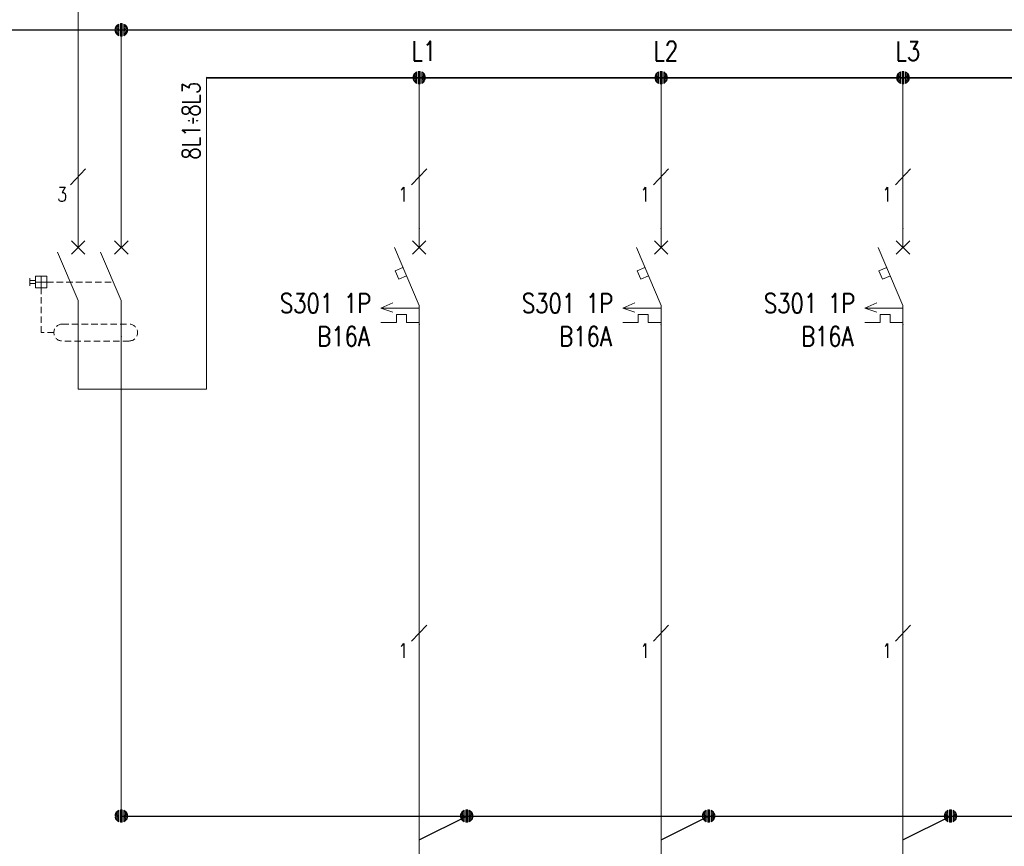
# Model space of a CAD drawing. Header units: millimetres. Extents: x 2505 to 3495, y 1397 to 1684.
# Tile 56 of 59: x 3353 to 3410, y 1608 to 1657. Entities that reach past the tile are written whole.
import ezdxf
from ezdxf.enums import TextEntityAlignment as Align

# ---------------------------------------------------------------- set-up
doc = ezdxf.new("R2010")
doc.units = ezdxf.units.MM
doc.linetypes.add('DASHED2', pattern=[0.375, 0.25, -0.125])
for name, color, linetype, lineweight in [('EB_PRZEWODY', 3, 'Continuous', 20), ('PRZEWODY', 3, 'Continuous', 20), ('SYMBOL', 3, 'Continuous', 20), ('SZYNY', 1, 'Continuous', 40)]:
    doc.layers.add(name, color=color, linetype=linetype, lineweight=lineweight)
doc.layers.add('OPIS', color=7, linetype='Continuous')
doc.styles.add('SIMPLEX', font='simplex.shx', dxfattribs={"width": 0.8})

# ---------------------------------------------------------------- blocks, each defined once
blk = doc.blocks.new('*U311')
for p, q in [((-0.64, 0.17), (-0.66, 0.02)), ((-0.64, 0.17), (-0.66, 0.02)), ((-0.64, 0), (-0.66, -0.03)), ((-0.6, 0.28), (-0.64, 0.17)), ((-0.6, 0.28), (-0.64, 0.17)), ((-0.6, 0.14), (-0.64, 0.09)), ((-0.6, 0), (-0.64, 0)), ((-0.51, 0.43), (-0.6, 0.28)), ((-0.51, 0.43), (-0.6, 0.28)), ((-0.51, 0.29), (-0.6, 0.19)), ((-0.51, 0.15), (-0.6, 0.1)), ((-0.51, 0.01), (-0.6, 0)), ((-0.4, 0.52), (-0.51, 0.43)), ((-0.4, 0.52), (-0.51, 0.43)), ((-0.4, 0.41), (-0.51, 0.33)), ((-0.4, 0.29), (-0.51, 0.24)), ((-0.4, 0.17), (-0.51, 0.15)), ((-0.4, 0.06), (-0.51, 0.05)), ((-0.27, 0.61), (-0.4, 0.52)), ((-0.27, 0.61), (-0.4, 0.52)), ((-0.27, 0.5), (-0.4, 0.43)), ((-0.27, 0.38), (-0.4, 0.33)), ((-0.27, 0.27), (-0.4, 0.24)), ((-0.27, 0.16), (-0.4, 0.14)), ((-0.27, 0.05), (-0.4, 0.05)), ((-0.27, 0.61), (-0.27, -0.61)), ((-0.27, 0.61), (-0.27, -0.61)), ((-0.1, 0.66), (0.1, 0.66)), ((-0.1, 0.66), (0.1, 0.66)), ((-0.1, -0.66), (-0.1, 0.66)), ((-0.1, 0.66), (-0.1, -0.66)), ((-0.1, 0.56), (0.1, 0.56)), ((-0.1, 0.46), (0.1, 0.46)), ((-0.1, 0.36), (0.1, 0.36)), ((-0.1, 0.26), (0.1, 0.26)), ((-0.1, 0.15), (0.1, 0.15)), ((-0.1, 0.05), (0.1, 0.05)), ((0.1, -0.66), (0.1, 0.66)), ((0.1, 0.66), (0.1, -0.66)), ((0.27, 0.61), (0.27, -0.61)), ((0.27, 0.61), (0.27, -0.61)), ((0.27, 0.61), (0.4, 0.52)), ((0.27, 0.61), (0.4, 0.52)), ((0.27, 0.5), (0.4, 0.43)), ((0.27, 0.38), (0.4, 0.33)), ((0.27, 0.27), (0.4, 0.24)), ((0.27, 0.16), (0.4, 0.14)), ((0.27, 0.05), (0.4, 0.05)), ((0.4, 0.52), (0.51, 0.43)), ((0.4, 0.52), (0.51, 0.43)), ((0.4, 0.41), (0.51, 0.33)), ((0.4, 0.29), (0.51, 0.24)), ((0.4, 0.17), (0.51, 0.15)), ((0.4, 0.06), (0.51, 0.05)), ((0.51, 0.43), (0.6, 0.28)), ((0.51, 0.43), (0.6, 0.28)), ((0.51, 0.29), (0.6, 0.19)), ((0.51, 0.15), (0.6, 0.1)), ((0.51, 0.01), (0.6, 0)), ((0.6, 0.28), (0.64, 0.17)), ((0.6, 0.28), (0.64, 0.17)), ((0.6, 0.14), (0.64, 0.09)), ((0.6, 0), (0.64, 0)), ((0.64, 0.17), (0.66, 0.02)), ((0.64, 0.17), (0.66, 0.02)), ((0.64, 0), (0.66, -0.03)), ((-0.65, -0.08), (-0.64, -0.17)), ((-0.64, -0.17), (-0.65, -0.08)), ((-0.6, -0.14), (-0.64, -0.08)), ((-0.64, -0.17), (-0.6, -0.28)), ((-0.6, -0.28), (-0.64, -0.17)), ((-0.51, -0.13), (-0.6, -0.09)), ((-0.51, -0.27), (-0.6, -0.18)), ((-0.6, -0.28), (-0.51, -0.41)), ((-0.51, -0.41), (-0.6, -0.28)), ((-0.4, -0.06), (-0.51, -0.04)), ((-0.4, -0.17), (-0.51, -0.13)), ((-0.4, -0.29), (-0.51, -0.23)), ((-0.4, -0.41), (-0.51, -0.32)), ((-0.51, -0.41), (-0.4, -0.52)), ((-0.4, -0.52), (-0.51, -0.41)), ((-0.27, -0.06), (-0.4, -0.05)), ((-0.27, -0.17), (-0.4, -0.14)), ((-0.27, -0.28), (-0.4, -0.24)), ((-0.27, -0.39), (-0.4, -0.33)), ((-0.27, -0.5), (-0.4, -0.43)), ((-0.4, -0.52), (-0.27, -0.61)), ((-0.27, -0.61), (-0.4, -0.52)), ((-0.1, -0.05), (0.1, -0.05)), ((-0.1, -0.15), (0.1, -0.15)), ((-0.1, -0.26), (0.1, -0.26)), ((-0.1, -0.36), (0.1, -0.36)), ((-0.1, -0.46), (0.1, -0.46)), ((-0.1, -0.56), (0.1, -0.56)), ((0.1, -0.66), (-0.1, -0.66)), ((-0.1, -0.66), (0.1, -0.66)), ((0.27, -0.06), (0.4, -0.05)), ((0.27, -0.17), (0.4, -0.14)), ((0.27, -0.28), (0.4, -0.24)), ((0.27, -0.39), (0.4, -0.33)), ((0.27, -0.5), (0.4, -0.43)), ((0.4, -0.52), (0.27, -0.61)), ((0.27, -0.61), (0.4, -0.52)), ((0.4, -0.06), (0.51, -0.04)), ((0.4, -0.17), (0.51, -0.13)), ((0.4, -0.29), (0.51, -0.23)), ((0.4, -0.41), (0.51, -0.32)), ((0.51, -0.41), (0.4, -0.52)), ((0.4, -0.52), (0.51, -0.41)), ((0.51, -0.13), (0.6, -0.09)), ((0.51, -0.27), (0.6, -0.18)), ((0.6, -0.28), (0.51, -0.41)), ((0.51, -0.41), (0.6, -0.28)), ((0.6, -0.14), (0.64, -0.08)), ((0.64, -0.17), (0.6, -0.28)), ((0.6, -0.28), (0.64, -0.17)), ((0.65, -0.08), (0.64, -0.17)), ((0.64, -0.17), (0.65, -0.08))]:
    blk.add_line(p, q)
at = {"ltscale": 5}
blk.add_line((0.66, 0.02), (0.66, -0.08), dxfattribs=at)
blk.add_point((0, 0))
blk = doc.blocks.new('różnicowoprądowy')
for p, q in [((0, 0), (0, 2)), ((5.04, 0), (5.04, 2)), ((-0.78, -0.78), (0.78, 0.78)), ((0.78, -0.78), (-0.78, 0.78)), ((4.26, -0.78), (5.83, 0.78)), ((5.83, -0.78), (4.26, 0.78)), ((-2.41, -0.52), (0, -6.16)), ((2.63, -0.52), (5.04, -6.16)), ((-4.96, -3.35), (-4.96, -4.68)), ((-3.63, -3.35), (-4.96, -3.35)), ((-4.3, -3.35), (-4.3, -4.68)), ((-3.63, -3.35), (-3.63, -4.68)), ((-5.65, -3.56), (-5.65, -4.47)), ((-4.96, -3.85), (-5.65, -3.85)), ((-4.96, -4.18), (-5.65, -4.18)), ((-3.63, -4.02), (-4.96, -4.02)), ((-3.63, -4.68), (-4.96, -4.68)), ((0, -6.12), (0, -11.54)), ((5.04, -6.16), (5.04, -11.58))]:
    blk.add_line(p, q)
at = {"color": 3}
blk.add_line((2.63, -0.52), (5.04, -6.16), dxfattribs=at)
blk.add_line((2.63, -0.52), (5.04, -6.16), dxfattribs=at)
at = {"color": 4, "linetype": 'DASHED2', "ltscale": 3}
for p, q in [((-3.63, -4.02), (4.13, -4.02)), ((-1.84, -8.93), (5.95, -8.93)), ((5.95, -10.91), (-1.84, -10.91))]:
    blk.add_line(p, q, dxfattribs=at)
blk.add_lwpolyline([(-2.83, -9.92), (-4.3, -9.92), (-4.3, -4.68)], dxfattribs=at)
for centre, start, end in [((-1.84, -9.92), 90, 270), ((5.95, -9.92), 270, 90)]:
    blk.add_arc(centre, 0.99, start, end, dxfattribs=at)
blk.add_point((5.04, -10.35), dxfattribs=at)
blk.add_point((5.04, -10.35), dxfattribs=at)
blk = doc.blocks.new('*U313')
for p, q in [((-0.64, 0.17), (-0.66, 0.02)), ((-0.64, 0.17), (-0.66, 0.02)), ((-0.64, 0), (-0.66, -0.03)), ((-0.6, 0.28), (-0.64, 0.17)), ((-0.6, 0.28), (-0.64, 0.17)), ((-0.6, 0.14), (-0.64, 0.09)), ((-0.6, 0), (-0.64, 0)), ((-0.51, 0.43), (-0.6, 0.28)), ((-0.51, 0.43), (-0.6, 0.28)), ((-0.51, 0.29), (-0.6, 0.19)), ((-0.51, 0.15), (-0.6, 0.1)), ((-0.51, 0.01), (-0.6, 0)), ((-0.4, 0.52), (-0.51, 0.43)), ((-0.4, 0.52), (-0.51, 0.43)), ((-0.4, 0.41), (-0.51, 0.33)), ((-0.4, 0.29), (-0.51, 0.24)), ((-0.4, 0.17), (-0.51, 0.15)), ((-0.4, 0.06), (-0.51, 0.05)), ((-0.27, 0.61), (-0.4, 0.52)), ((-0.27, 0.61), (-0.4, 0.52)), ((-0.27, 0.5), (-0.4, 0.43)), ((-0.27, 0.38), (-0.4, 0.33)), ((-0.27, 0.27), (-0.4, 0.24)), ((-0.27, 0.16), (-0.4, 0.14)), ((-0.27, 0.05), (-0.4, 0.05)), ((-0.27, 0.61), (-0.27, -0.61)), ((-0.27, 0.61), (-0.27, -0.61)), ((-0.1, 0.66), (0.1, 0.66)), ((-0.1, 0.66), (0.1, 0.66)), ((-0.1, -0.66), (-0.1, 0.66)), ((-0.1, 0.66), (-0.1, -0.66)), ((-0.1, 0.56), (0.1, 0.56)), ((-0.1, 0.46), (0.1, 0.46)), ((-0.1, 0.36), (0.1, 0.36)), ((-0.1, 0.26), (0.1, 0.26)), ((-0.1, 0.15), (0.1, 0.15)), ((-0.1, 0.05), (0.1, 0.05)), ((0.1, -0.66), (0.1, 0.66)), ((0.1, 0.66), (0.1, -0.66)), ((0.27, 0.61), (0.27, -0.61)), ((0.27, 0.61), (0.27, -0.61)), ((0.27, 0.61), (0.4, 0.52)), ((0.27, 0.61), (0.4, 0.52)), ((0.27, 0.5), (0.4, 0.43)), ((0.27, 0.38), (0.4, 0.33)), ((0.27, 0.27), (0.4, 0.24)), ((0.27, 0.16), (0.4, 0.14)), ((0.27, 0.05), (0.4, 0.05)), ((0.4, 0.52), (0.51, 0.43)), ((0.4, 0.52), (0.51, 0.43)), ((0.4, 0.41), (0.51, 0.33)), ((0.4, 0.29), (0.51, 0.24)), ((0.4, 0.17), (0.51, 0.15)), ((0.4, 0.06), (0.51, 0.05)), ((0.51, 0.43), (0.6, 0.28)), ((0.51, 0.43), (0.6, 0.28)), ((0.51, 0.29), (0.6, 0.19)), ((0.51, 0.15), (0.6, 0.1)), ((0.51, 0.01), (0.6, 0)), ((0.6, 0.28), (0.64, 0.17)), ((0.6, 0.28), (0.64, 0.17)), ((0.6, 0.14), (0.64, 0.09)), ((0.6, 0), (0.64, 0)), ((0.64, 0.17), (0.66, 0.02)), ((0.64, 0.17), (0.66, 0.02)), ((0.64, 0), (0.66, -0.03)), ((-0.65, -0.08), (-0.64, -0.17)), ((-0.64, -0.17), (-0.65, -0.08)), ((-0.6, -0.14), (-0.64, -0.08)), ((-0.64, -0.17), (-0.6, -0.28)), ((-0.6, -0.28), (-0.64, -0.17)), ((-0.51, -0.13), (-0.6, -0.09)), ((-0.51, -0.27), (-0.6, -0.18)), ((-0.6, -0.28), (-0.51, -0.41)), ((-0.51, -0.41), (-0.6, -0.28)), ((-0.4, -0.06), (-0.51, -0.04)), ((-0.4, -0.17), (-0.51, -0.13)), ((-0.4, -0.29), (-0.51, -0.23)), ((-0.4, -0.41), (-0.51, -0.32)), ((-0.51, -0.41), (-0.4, -0.52)), ((-0.4, -0.52), (-0.51, -0.41)), ((-0.27, -0.06), (-0.4, -0.05)), ((-0.27, -0.17), (-0.4, -0.14)), ((-0.27, -0.28), (-0.4, -0.24)), ((-0.27, -0.39), (-0.4, -0.33)), ((-0.27, -0.5), (-0.4, -0.43)), ((-0.4, -0.52), (-0.27, -0.61)), ((-0.27, -0.61), (-0.4, -0.52)), ((-0.1, -0.05), (0.1, -0.05)), ((-0.1, -0.15), (0.1, -0.15)), ((-0.1, -0.26), (0.1, -0.26)), ((-0.1, -0.36), (0.1, -0.36)), ((-0.1, -0.46), (0.1, -0.46)), ((-0.1, -0.56), (0.1, -0.56)), ((0.1, -0.66), (-0.1, -0.66)), ((-0.1, -0.66), (0.1, -0.66)), ((0.27, -0.06), (0.4, -0.05)), ((0.27, -0.17), (0.4, -0.14)), ((0.27, -0.28), (0.4, -0.24)), ((0.27, -0.39), (0.4, -0.33)), ((0.27, -0.5), (0.4, -0.43)), ((0.4, -0.52), (0.27, -0.61)), ((0.27, -0.61), (0.4, -0.52)), ((0.4, -0.06), (0.51, -0.04)), ((0.4, -0.17), (0.51, -0.13)), ((0.4, -0.29), (0.51, -0.23)), ((0.4, -0.41), (0.51, -0.32)), ((0.51, -0.41), (0.4, -0.52)), ((0.4, -0.52), (0.51, -0.41)), ((0.51, -0.13), (0.6, -0.09)), ((0.51, -0.27), (0.6, -0.18)), ((0.6, -0.28), (0.51, -0.41)), ((0.51, -0.41), (0.6, -0.28)), ((0.6, -0.14), (0.64, -0.08)), ((0.64, -0.17), (0.6, -0.28)), ((0.6, -0.28), (0.64, -0.17)), ((0.65, -0.08), (0.64, -0.17)), ((0.64, -0.17), (0.65, -0.08))]:
    blk.add_line(p, q)
at = {"ltscale": 5}
blk.add_line((0.66, 0.02), (0.66, -0.08), dxfattribs=at)
blk.add_point((0, 0))
blk = doc.blocks.new('S-ZAB')
for p, q in [((-0.000008, -2.000032), (-0.000008, -0.000031)), ((-2.605718, -2.000032), (-0.000008, -8.080032)), ((-0.707114, -2.707138), (0.707099, -1.292925)), ((0.707099, -2.707138), (-0.707114, -1.292925)), ((-1.707928, -4.094892), (-2.531218, -4.447722)), ((-2.531218, -4.447722), (-2.150078, -5.337052)), ((-1.326788, -4.984212), (-2.150078, -5.337052)), ((-4.022616, -8.370921), (-2.759798, -7.798842)), ((-0.000008, -8.080032), (-0.000008, -10.080032)), ((-0.000008, -8.370921), (-4.022616, -8.370921)), ((-2.759798, -8.79886), (-4.022616, -8.370921)), ((-2.403294, -9.060289), (-2.403294, -9.874011)), ((-1.349945, -9.060289), (-2.403294, -9.060289)), ((-1.349945, -9.060289), (-1.349945, -9.874011)), ((-2.403294, -9.874011), (-4.022616, -9.874011)), ((-0.000008, -9.874011), (-1.349945, -9.874011))]:
    blk.add_line(p, q)
for p in [(-0.000008, -0.000031), (-0.000008, -10.080032)]:
    blk.add_point(p)
blk = doc.blocks.new('*U310')
for p, q in [((-0.64, 0.17), (-0.66, 0.02)), ((-0.64, 0.17), (-0.66, 0.02)), ((-0.64, 0), (-0.66, -0.03)), ((-0.6, 0.28), (-0.64, 0.17)), ((-0.6, 0.28), (-0.64, 0.17)), ((-0.6, 0.14), (-0.64, 0.09)), ((-0.6, 0), (-0.64, 0)), ((-0.51, 0.43), (-0.6, 0.28)), ((-0.51, 0.43), (-0.6, 0.28)), ((-0.51, 0.29), (-0.6, 0.19)), ((-0.51, 0.15), (-0.6, 0.1)), ((-0.51, 0.01), (-0.6, 0)), ((-0.4, 0.52), (-0.51, 0.43)), ((-0.4, 0.52), (-0.51, 0.43)), ((-0.4, 0.41), (-0.51, 0.33)), ((-0.4, 0.29), (-0.51, 0.24)), ((-0.4, 0.17), (-0.51, 0.15)), ((-0.4, 0.06), (-0.51, 0.05)), ((-0.27, 0.61), (-0.4, 0.52)), ((-0.27, 0.61), (-0.4, 0.52)), ((-0.27, 0.5), (-0.4, 0.43)), ((-0.27, 0.38), (-0.4, 0.33)), ((-0.27, 0.27), (-0.4, 0.24)), ((-0.27, 0.16), (-0.4, 0.14)), ((-0.27, 0.05), (-0.4, 0.05)), ((-0.27, 0.61), (-0.27, -0.61)), ((-0.27, 0.61), (-0.27, -0.61)), ((-0.1, 0.66), (0.1, 0.66)), ((-0.1, 0.66), (0.1, 0.66)), ((-0.1, -0.66), (-0.1, 0.66)), ((-0.1, 0.66), (-0.1, -0.66)), ((-0.1, 0.56), (0.1, 0.56)), ((-0.1, 0.46), (0.1, 0.46)), ((-0.1, 0.36), (0.1, 0.36)), ((-0.1, 0.26), (0.1, 0.26)), ((-0.1, 0.15), (0.1, 0.15)), ((-0.1, 0.05), (0.1, 0.05)), ((0.1, -0.66), (0.1, 0.66)), ((0.1, 0.66), (0.1, -0.66)), ((0.27, 0.61), (0.27, -0.61)), ((0.27, 0.61), (0.27, -0.61)), ((0.27, 0.61), (0.4, 0.52)), ((0.27, 0.61), (0.4, 0.52)), ((0.27, 0.5), (0.4, 0.43)), ((0.27, 0.38), (0.4, 0.33)), ((0.27, 0.27), (0.4, 0.24)), ((0.27, 0.16), (0.4, 0.14)), ((0.27, 0.05), (0.4, 0.05)), ((0.4, 0.52), (0.51, 0.43)), ((0.4, 0.52), (0.51, 0.43)), ((0.4, 0.41), (0.51, 0.33)), ((0.4, 0.29), (0.51, 0.24)), ((0.4, 0.17), (0.51, 0.15)), ((0.4, 0.06), (0.51, 0.05)), ((0.51, 0.43), (0.6, 0.28)), ((0.51, 0.43), (0.6, 0.28)), ((0.51, 0.29), (0.6, 0.19)), ((0.51, 0.15), (0.6, 0.1)), ((0.51, 0.01), (0.6, 0)), ((0.6, 0.28), (0.64, 0.17)), ((0.6, 0.28), (0.64, 0.17)), ((0.6, 0.14), (0.64, 0.09)), ((0.6, 0), (0.64, 0)), ((0.64, 0.17), (0.66, 0.02)), ((0.64, 0.17), (0.66, 0.02)), ((0.64, 0), (0.66, -0.03)), ((-0.65, -0.08), (-0.64, -0.17)), ((-0.64, -0.17), (-0.65, -0.08)), ((-0.6, -0.14), (-0.64, -0.08)), ((-0.64, -0.17), (-0.6, -0.28)), ((-0.6, -0.28), (-0.64, -0.17)), ((-0.51, -0.13), (-0.6, -0.09)), ((-0.51, -0.27), (-0.6, -0.18)), ((-0.6, -0.28), (-0.51, -0.41)), ((-0.51, -0.41), (-0.6, -0.28)), ((-0.4, -0.06), (-0.51, -0.04)), ((-0.4, -0.17), (-0.51, -0.13)), ((-0.4, -0.29), (-0.51, -0.23)), ((-0.4, -0.41), (-0.51, -0.32)), ((-0.51, -0.41), (-0.4, -0.52)), ((-0.4, -0.52), (-0.51, -0.41)), ((-0.27, -0.06), (-0.4, -0.05)), ((-0.27, -0.17), (-0.4, -0.14)), ((-0.27, -0.28), (-0.4, -0.24)), ((-0.27, -0.39), (-0.4, -0.33)), ((-0.27, -0.5), (-0.4, -0.43)), ((-0.4, -0.52), (-0.27, -0.61)), ((-0.27, -0.61), (-0.4, -0.52)), ((-0.1, -0.05), (0.1, -0.05)), ((-0.1, -0.15), (0.1, -0.15)), ((-0.1, -0.26), (0.1, -0.26)), ((-0.1, -0.36), (0.1, -0.36)), ((-0.1, -0.46), (0.1, -0.46)), ((-0.1, -0.56), (0.1, -0.56)), ((0.1, -0.66), (-0.1, -0.66)), ((-0.1, -0.66), (0.1, -0.66)), ((0.27, -0.06), (0.4, -0.05)), ((0.27, -0.17), (0.4, -0.14)), ((0.27, -0.28), (0.4, -0.24)), ((0.27, -0.39), (0.4, -0.33)), ((0.27, -0.5), (0.4, -0.43)), ((0.4, -0.52), (0.27, -0.61)), ((0.27, -0.61), (0.4, -0.52)), ((0.4, -0.06), (0.51, -0.04)), ((0.4, -0.17), (0.51, -0.13)), ((0.4, -0.29), (0.51, -0.23)), ((0.4, -0.41), (0.51, -0.32)), ((0.51, -0.41), (0.4, -0.52)), ((0.4, -0.52), (0.51, -0.41)), ((0.51, -0.13), (0.6, -0.09)), ((0.51, -0.27), (0.6, -0.18)), ((0.6, -0.28), (0.51, -0.41)), ((0.51, -0.41), (0.6, -0.28)), ((0.6, -0.14), (0.64, -0.08)), ((0.64, -0.17), (0.6, -0.28)), ((0.6, -0.28), (0.64, -0.17)), ((0.65, -0.08), (0.64, -0.17)), ((0.64, -0.17), (0.65, -0.08))]:
    blk.add_line(p, q)
at = {"ltscale": 5}
blk.add_line((0.66, 0.02), (0.66, -0.08), dxfattribs=at)
blk.add_point((0, 0))
blk = doc.blocks.new('*U305')
for p, q in [((-0.64, 0.17), (-0.66, 0.02)), ((-0.64, 0.17), (-0.66, 0.02)), ((-0.64, 0), (-0.66, -0.03)), ((-0.6, 0.28), (-0.64, 0.17)), ((-0.6, 0.28), (-0.64, 0.17)), ((-0.6, 0.14), (-0.64, 0.09)), ((-0.6, 0), (-0.64, 0)), ((-0.51, 0.43), (-0.6, 0.28)), ((-0.51, 0.43), (-0.6, 0.28)), ((-0.51, 0.29), (-0.6, 0.19)), ((-0.51, 0.15), (-0.6, 0.1)), ((-0.51, 0.01), (-0.6, 0)), ((-0.4, 0.52), (-0.51, 0.43)), ((-0.4, 0.52), (-0.51, 0.43)), ((-0.4, 0.41), (-0.51, 0.33)), ((-0.4, 0.29), (-0.51, 0.24)), ((-0.4, 0.17), (-0.51, 0.15)), ((-0.4, 0.06), (-0.51, 0.05)), ((-0.27, 0.61), (-0.4, 0.52)), ((-0.27, 0.61), (-0.4, 0.52)), ((-0.27, 0.5), (-0.4, 0.43)), ((-0.27, 0.38), (-0.4, 0.33)), ((-0.27, 0.27), (-0.4, 0.24)), ((-0.27, 0.16), (-0.4, 0.14)), ((-0.27, 0.05), (-0.4, 0.05)), ((-0.27, 0.61), (-0.27, -0.61)), ((-0.27, 0.61), (-0.27, -0.61)), ((-0.1, 0.66), (0.1, 0.66)), ((-0.1, 0.66), (0.1, 0.66)), ((-0.1, -0.66), (-0.1, 0.66)), ((-0.1, 0.66), (-0.1, -0.66)), ((-0.1, 0.56), (0.1, 0.56)), ((-0.1, 0.46), (0.1, 0.46)), ((-0.1, 0.36), (0.1, 0.36)), ((-0.1, 0.26), (0.1, 0.26)), ((-0.1, 0.15), (0.1, 0.15)), ((-0.1, 0.05), (0.1, 0.05)), ((0.1, -0.66), (0.1, 0.66)), ((0.1, 0.66), (0.1, -0.66)), ((0.27, 0.61), (0.27, -0.61)), ((0.27, 0.61), (0.27, -0.61)), ((0.27, 0.61), (0.4, 0.52)), ((0.27, 0.61), (0.4, 0.52)), ((0.27, 0.5), (0.4, 0.43)), ((0.27, 0.38), (0.4, 0.33)), ((0.27, 0.27), (0.4, 0.24)), ((0.27, 0.16), (0.4, 0.14)), ((0.27, 0.05), (0.4, 0.05)), ((0.4, 0.52), (0.51, 0.43)), ((0.4, 0.52), (0.51, 0.43)), ((0.4, 0.41), (0.51, 0.33)), ((0.4, 0.29), (0.51, 0.24)), ((0.4, 0.17), (0.51, 0.15)), ((0.4, 0.06), (0.51, 0.05)), ((0.51, 0.43), (0.6, 0.28)), ((0.51, 0.43), (0.6, 0.28)), ((0.51, 0.29), (0.6, 0.19)), ((0.51, 0.15), (0.6, 0.1)), ((0.51, 0.01), (0.6, 0)), ((0.6, 0.28), (0.64, 0.17)), ((0.6, 0.28), (0.64, 0.17)), ((0.6, 0.14), (0.64, 0.09)), ((0.6, 0), (0.64, 0)), ((0.64, 0.17), (0.66, 0.02)), ((0.64, 0.17), (0.66, 0.02)), ((0.64, 0), (0.66, -0.03)), ((-0.65, -0.08), (-0.64, -0.17)), ((-0.64, -0.17), (-0.65, -0.08)), ((-0.6, -0.14), (-0.64, -0.08)), ((-0.64, -0.17), (-0.6, -0.28)), ((-0.6, -0.28), (-0.64, -0.17)), ((-0.51, -0.13), (-0.6, -0.09)), ((-0.51, -0.27), (-0.6, -0.18)), ((-0.6, -0.28), (-0.51, -0.41)), ((-0.51, -0.41), (-0.6, -0.28)), ((-0.4, -0.06), (-0.51, -0.04)), ((-0.4, -0.17), (-0.51, -0.13)), ((-0.4, -0.29), (-0.51, -0.23)), ((-0.4, -0.41), (-0.51, -0.32)), ((-0.51, -0.41), (-0.4, -0.52)), ((-0.4, -0.52), (-0.51, -0.41)), ((-0.27, -0.06), (-0.4, -0.05)), ((-0.27, -0.17), (-0.4, -0.14)), ((-0.27, -0.28), (-0.4, -0.24)), ((-0.27, -0.39), (-0.4, -0.33)), ((-0.27, -0.5), (-0.4, -0.43)), ((-0.4, -0.52), (-0.27, -0.61)), ((-0.27, -0.61), (-0.4, -0.52)), ((-0.1, -0.05), (0.1, -0.05)), ((-0.1, -0.15), (0.1, -0.15)), ((-0.1, -0.26), (0.1, -0.26)), ((-0.1, -0.36), (0.1, -0.36)), ((-0.1, -0.46), (0.1, -0.46)), ((-0.1, -0.56), (0.1, -0.56)), ((0.1, -0.66), (-0.1, -0.66)), ((-0.1, -0.66), (0.1, -0.66)), ((0.27, -0.06), (0.4, -0.05)), ((0.27, -0.17), (0.4, -0.14)), ((0.27, -0.28), (0.4, -0.24)), ((0.27, -0.39), (0.4, -0.33)), ((0.27, -0.5), (0.4, -0.43)), ((0.4, -0.52), (0.27, -0.61)), ((0.27, -0.61), (0.4, -0.52)), ((0.4, -0.06), (0.51, -0.04)), ((0.4, -0.17), (0.51, -0.13)), ((0.4, -0.29), (0.51, -0.23)), ((0.4, -0.41), (0.51, -0.32)), ((0.51, -0.41), (0.4, -0.52)), ((0.4, -0.52), (0.51, -0.41)), ((0.51, -0.13), (0.6, -0.09)), ((0.51, -0.27), (0.6, -0.18)), ((0.6, -0.28), (0.51, -0.41)), ((0.51, -0.41), (0.6, -0.28)), ((0.6, -0.14), (0.64, -0.08)), ((0.64, -0.17), (0.6, -0.28)), ((0.6, -0.28), (0.64, -0.17)), ((0.65, -0.08), (0.64, -0.17)), ((0.64, -0.17), (0.65, -0.08))]:
    blk.add_line(p, q)
at = {"ltscale": 5}
blk.add_line((0.66, 0.02), (0.66, -0.08), dxfattribs=at)
blk.add_point((0, 0))
blk = doc.blocks.new('*U304')
for p, q in [((-0.64, 0.17), (-0.66, 0.02)), ((-0.64, 0.17), (-0.66, 0.02)), ((-0.64, 0), (-0.66, -0.03)), ((-0.6, 0.28), (-0.64, 0.17)), ((-0.6, 0.28), (-0.64, 0.17)), ((-0.6, 0.14), (-0.64, 0.09)), ((-0.6, 0), (-0.64, 0)), ((-0.51, 0.43), (-0.6, 0.28)), ((-0.51, 0.43), (-0.6, 0.28)), ((-0.51, 0.29), (-0.6, 0.19)), ((-0.51, 0.15), (-0.6, 0.1)), ((-0.51, 0.01), (-0.6, 0)), ((-0.4, 0.52), (-0.51, 0.43)), ((-0.4, 0.52), (-0.51, 0.43)), ((-0.4, 0.41), (-0.51, 0.33)), ((-0.4, 0.29), (-0.51, 0.24)), ((-0.4, 0.17), (-0.51, 0.15)), ((-0.4, 0.06), (-0.51, 0.05)), ((-0.27, 0.61), (-0.4, 0.52)), ((-0.27, 0.61), (-0.4, 0.52)), ((-0.27, 0.5), (-0.4, 0.43)), ((-0.27, 0.38), (-0.4, 0.33)), ((-0.27, 0.27), (-0.4, 0.24)), ((-0.27, 0.16), (-0.4, 0.14)), ((-0.27, 0.05), (-0.4, 0.05)), ((-0.27, 0.61), (-0.27, -0.61)), ((-0.27, 0.61), (-0.27, -0.61)), ((-0.1, 0.66), (0.1, 0.66)), ((-0.1, 0.66), (0.1, 0.66)), ((-0.1, -0.66), (-0.1, 0.66)), ((-0.1, 0.66), (-0.1, -0.66)), ((-0.1, 0.56), (0.1, 0.56)), ((-0.1, 0.46), (0.1, 0.46)), ((-0.1, 0.36), (0.1, 0.36)), ((-0.1, 0.26), (0.1, 0.26)), ((-0.1, 0.15), (0.1, 0.15)), ((-0.1, 0.05), (0.1, 0.05)), ((0.1, -0.66), (0.1, 0.66)), ((0.1, 0.66), (0.1, -0.66)), ((0.27, 0.61), (0.27, -0.61)), ((0.27, 0.61), (0.27, -0.61)), ((0.27, 0.61), (0.4, 0.52)), ((0.27, 0.61), (0.4, 0.52)), ((0.27, 0.5), (0.4, 0.43)), ((0.27, 0.38), (0.4, 0.33)), ((0.27, 0.27), (0.4, 0.24)), ((0.27, 0.16), (0.4, 0.14)), ((0.27, 0.05), (0.4, 0.05)), ((0.4, 0.52), (0.51, 0.43)), ((0.4, 0.52), (0.51, 0.43)), ((0.4, 0.41), (0.51, 0.33)), ((0.4, 0.29), (0.51, 0.24)), ((0.4, 0.17), (0.51, 0.15)), ((0.4, 0.06), (0.51, 0.05)), ((0.51, 0.43), (0.6, 0.28)), ((0.51, 0.43), (0.6, 0.28)), ((0.51, 0.29), (0.6, 0.19)), ((0.51, 0.15), (0.6, 0.1)), ((0.51, 0.01), (0.6, 0)), ((0.6, 0.28), (0.64, 0.17)), ((0.6, 0.28), (0.64, 0.17)), ((0.6, 0.14), (0.64, 0.09)), ((0.6, 0), (0.64, 0)), ((0.64, 0.17), (0.66, 0.02)), ((0.64, 0.17), (0.66, 0.02)), ((0.64, 0), (0.66, -0.03)), ((-0.65, -0.08), (-0.64, -0.17)), ((-0.64, -0.17), (-0.65, -0.08)), ((-0.6, -0.14), (-0.64, -0.08)), ((-0.64, -0.17), (-0.6, -0.28)), ((-0.6, -0.28), (-0.64, -0.17)), ((-0.51, -0.13), (-0.6, -0.09)), ((-0.51, -0.27), (-0.6, -0.18)), ((-0.6, -0.28), (-0.51, -0.41)), ((-0.51, -0.41), (-0.6, -0.28)), ((-0.4, -0.06), (-0.51, -0.04)), ((-0.4, -0.17), (-0.51, -0.13)), ((-0.4, -0.29), (-0.51, -0.23)), ((-0.4, -0.41), (-0.51, -0.32)), ((-0.51, -0.41), (-0.4, -0.52)), ((-0.4, -0.52), (-0.51, -0.41)), ((-0.27, -0.06), (-0.4, -0.05)), ((-0.27, -0.17), (-0.4, -0.14)), ((-0.27, -0.28), (-0.4, -0.24)), ((-0.27, -0.39), (-0.4, -0.33)), ((-0.27, -0.5), (-0.4, -0.43)), ((-0.4, -0.52), (-0.27, -0.61)), ((-0.27, -0.61), (-0.4, -0.52)), ((-0.1, -0.05), (0.1, -0.05)), ((-0.1, -0.15), (0.1, -0.15)), ((-0.1, -0.26), (0.1, -0.26)), ((-0.1, -0.36), (0.1, -0.36)), ((-0.1, -0.46), (0.1, -0.46)), ((-0.1, -0.56), (0.1, -0.56)), ((0.1, -0.66), (-0.1, -0.66)), ((-0.1, -0.66), (0.1, -0.66)), ((0.27, -0.06), (0.4, -0.05)), ((0.27, -0.17), (0.4, -0.14)), ((0.27, -0.28), (0.4, -0.24)), ((0.27, -0.39), (0.4, -0.33)), ((0.27, -0.5), (0.4, -0.43)), ((0.4, -0.52), (0.27, -0.61)), ((0.27, -0.61), (0.4, -0.52)), ((0.4, -0.06), (0.51, -0.04)), ((0.4, -0.17), (0.51, -0.13)), ((0.4, -0.29), (0.51, -0.23)), ((0.4, -0.41), (0.51, -0.32)), ((0.51, -0.41), (0.4, -0.52)), ((0.4, -0.52), (0.51, -0.41)), ((0.51, -0.13), (0.6, -0.09)), ((0.51, -0.27), (0.6, -0.18)), ((0.6, -0.28), (0.51, -0.41)), ((0.51, -0.41), (0.6, -0.28)), ((0.6, -0.14), (0.64, -0.08)), ((0.64, -0.17), (0.6, -0.28)), ((0.6, -0.28), (0.64, -0.17)), ((0.65, -0.08), (0.64, -0.17)), ((0.64, -0.17), (0.65, -0.08))]:
    blk.add_line(p, q)
at = {"ltscale": 5}
blk.add_line((0.66, 0.02), (0.66, -0.08), dxfattribs=at)
blk.add_point((0, 0))
blk = doc.blocks.new('*U297')
for p, q in [((-0.64, 0.17), (-0.66, 0.02)), ((-0.64, 0.17), (-0.66, 0.02)), ((-0.64, 0), (-0.66, -0.03)), ((-0.6, 0.28), (-0.64, 0.17)), ((-0.6, 0.28), (-0.64, 0.17)), ((-0.6, 0.14), (-0.64, 0.09)), ((-0.6, 0), (-0.64, 0)), ((-0.51, 0.43), (-0.6, 0.28)), ((-0.51, 0.43), (-0.6, 0.28)), ((-0.51, 0.29), (-0.6, 0.19)), ((-0.51, 0.15), (-0.6, 0.1)), ((-0.51, 0.01), (-0.6, 0)), ((-0.4, 0.52), (-0.51, 0.43)), ((-0.4, 0.52), (-0.51, 0.43)), ((-0.4, 0.41), (-0.51, 0.33)), ((-0.4, 0.29), (-0.51, 0.24)), ((-0.4, 0.17), (-0.51, 0.15)), ((-0.4, 0.06), (-0.51, 0.05)), ((-0.27, 0.61), (-0.4, 0.52)), ((-0.27, 0.61), (-0.4, 0.52)), ((-0.27, 0.5), (-0.4, 0.43)), ((-0.27, 0.38), (-0.4, 0.33)), ((-0.27, 0.27), (-0.4, 0.24)), ((-0.27, 0.16), (-0.4, 0.14)), ((-0.27, 0.05), (-0.4, 0.05)), ((-0.27, 0.61), (-0.27, -0.61)), ((-0.27, 0.61), (-0.27, -0.61)), ((-0.1, 0.66), (0.1, 0.66)), ((-0.1, 0.66), (0.1, 0.66)), ((-0.1, -0.66), (-0.1, 0.66)), ((-0.1, 0.66), (-0.1, -0.66)), ((-0.1, 0.56), (0.1, 0.56)), ((-0.1, 0.46), (0.1, 0.46)), ((-0.1, 0.36), (0.1, 0.36)), ((-0.1, 0.26), (0.1, 0.26)), ((-0.1, 0.15), (0.1, 0.15)), ((-0.1, 0.05), (0.1, 0.05)), ((0.1, -0.66), (0.1, 0.66)), ((0.1, 0.66), (0.1, -0.66)), ((0.27, 0.61), (0.27, -0.61)), ((0.27, 0.61), (0.27, -0.61)), ((0.27, 0.61), (0.4, 0.52)), ((0.27, 0.61), (0.4, 0.52)), ((0.27, 0.5), (0.4, 0.43)), ((0.27, 0.38), (0.4, 0.33)), ((0.27, 0.27), (0.4, 0.24)), ((0.27, 0.16), (0.4, 0.14)), ((0.27, 0.05), (0.4, 0.05)), ((0.4, 0.52), (0.51, 0.43)), ((0.4, 0.52), (0.51, 0.43)), ((0.4, 0.41), (0.51, 0.33)), ((0.4, 0.29), (0.51, 0.24)), ((0.4, 0.17), (0.51, 0.15)), ((0.4, 0.06), (0.51, 0.05)), ((0.51, 0.43), (0.6, 0.28)), ((0.51, 0.43), (0.6, 0.28)), ((0.51, 0.29), (0.6, 0.19)), ((0.51, 0.15), (0.6, 0.1)), ((0.51, 0.01), (0.6, 0)), ((0.6, 0.28), (0.64, 0.17)), ((0.6, 0.28), (0.64, 0.17)), ((0.6, 0.14), (0.64, 0.09)), ((0.6, 0), (0.64, 0)), ((0.64, 0.17), (0.66, 0.02)), ((0.64, 0.17), (0.66, 0.02)), ((0.64, 0), (0.66, -0.03)), ((-0.65, -0.08), (-0.64, -0.17)), ((-0.64, -0.17), (-0.65, -0.08)), ((-0.6, -0.14), (-0.64, -0.08)), ((-0.64, -0.17), (-0.6, -0.28)), ((-0.6, -0.28), (-0.64, -0.17)), ((-0.51, -0.13), (-0.6, -0.09)), ((-0.51, -0.27), (-0.6, -0.18)), ((-0.6, -0.28), (-0.51, -0.41)), ((-0.51, -0.41), (-0.6, -0.28)), ((-0.4, -0.06), (-0.51, -0.04)), ((-0.4, -0.17), (-0.51, -0.13)), ((-0.4, -0.29), (-0.51, -0.23)), ((-0.4, -0.41), (-0.51, -0.32)), ((-0.51, -0.41), (-0.4, -0.52)), ((-0.4, -0.52), (-0.51, -0.41)), ((-0.27, -0.06), (-0.4, -0.05)), ((-0.27, -0.17), (-0.4, -0.14)), ((-0.27, -0.28), (-0.4, -0.24)), ((-0.27, -0.39), (-0.4, -0.33)), ((-0.27, -0.5), (-0.4, -0.43)), ((-0.4, -0.52), (-0.27, -0.61)), ((-0.27, -0.61), (-0.4, -0.52)), ((-0.1, -0.05), (0.1, -0.05)), ((-0.1, -0.15), (0.1, -0.15)), ((-0.1, -0.26), (0.1, -0.26)), ((-0.1, -0.36), (0.1, -0.36)), ((-0.1, -0.46), (0.1, -0.46)), ((-0.1, -0.56), (0.1, -0.56)), ((0.1, -0.66), (-0.1, -0.66)), ((-0.1, -0.66), (0.1, -0.66)), ((0.27, -0.06), (0.4, -0.05)), ((0.27, -0.17), (0.4, -0.14)), ((0.27, -0.28), (0.4, -0.24)), ((0.27, -0.39), (0.4, -0.33)), ((0.27, -0.5), (0.4, -0.43)), ((0.4, -0.52), (0.27, -0.61)), ((0.27, -0.61), (0.4, -0.52)), ((0.4, -0.06), (0.51, -0.04)), ((0.4, -0.17), (0.51, -0.13)), ((0.4, -0.29), (0.51, -0.23)), ((0.4, -0.41), (0.51, -0.32)), ((0.51, -0.41), (0.4, -0.52)), ((0.4, -0.52), (0.51, -0.41)), ((0.51, -0.13), (0.6, -0.09)), ((0.51, -0.27), (0.6, -0.18)), ((0.6, -0.28), (0.51, -0.41)), ((0.51, -0.41), (0.6, -0.28)), ((0.6, -0.14), (0.64, -0.08)), ((0.64, -0.17), (0.6, -0.28)), ((0.6, -0.28), (0.64, -0.17)), ((0.65, -0.08), (0.64, -0.17)), ((0.64, -0.17), (0.65, -0.08))]:
    blk.add_line(p, q)
at = {"ltscale": 5}
blk.add_line((0.66, 0.02), (0.66, -0.08), dxfattribs=at)
blk.add_point((0, 0))
blk = doc.blocks.new('*U301')
for p, q in [((-0.64, 0.17), (-0.66, 0.02)), ((-0.64, 0.17), (-0.66, 0.02)), ((-0.64, 0), (-0.66, -0.03)), ((-0.6, 0.28), (-0.64, 0.17)), ((-0.6, 0.28), (-0.64, 0.17)), ((-0.6, 0.14), (-0.64, 0.09)), ((-0.6, 0), (-0.64, 0)), ((-0.51, 0.43), (-0.6, 0.28)), ((-0.51, 0.43), (-0.6, 0.28)), ((-0.51, 0.29), (-0.6, 0.19)), ((-0.51, 0.15), (-0.6, 0.1)), ((-0.51, 0.01), (-0.6, 0)), ((-0.4, 0.52), (-0.51, 0.43)), ((-0.4, 0.52), (-0.51, 0.43)), ((-0.4, 0.41), (-0.51, 0.33)), ((-0.4, 0.29), (-0.51, 0.24)), ((-0.4, 0.17), (-0.51, 0.15)), ((-0.4, 0.06), (-0.51, 0.05)), ((-0.27, 0.61), (-0.4, 0.52)), ((-0.27, 0.61), (-0.4, 0.52)), ((-0.27, 0.5), (-0.4, 0.43)), ((-0.27, 0.38), (-0.4, 0.33)), ((-0.27, 0.27), (-0.4, 0.24)), ((-0.27, 0.16), (-0.4, 0.14)), ((-0.27, 0.05), (-0.4, 0.05)), ((-0.27, 0.61), (-0.27, -0.61)), ((-0.27, 0.61), (-0.27, -0.61)), ((-0.1, 0.66), (0.1, 0.66)), ((-0.1, 0.66), (0.1, 0.66)), ((-0.1, -0.66), (-0.1, 0.66)), ((-0.1, 0.66), (-0.1, -0.66)), ((-0.1, 0.56), (0.1, 0.56)), ((-0.1, 0.46), (0.1, 0.46)), ((-0.1, 0.36), (0.1, 0.36)), ((-0.1, 0.26), (0.1, 0.26)), ((-0.1, 0.15), (0.1, 0.15)), ((-0.1, 0.05), (0.1, 0.05)), ((0.1, -0.66), (0.1, 0.66)), ((0.1, 0.66), (0.1, -0.66)), ((0.27, 0.61), (0.27, -0.61)), ((0.27, 0.61), (0.27, -0.61)), ((0.27, 0.61), (0.4, 0.52)), ((0.27, 0.61), (0.4, 0.52)), ((0.27, 0.5), (0.4, 0.43)), ((0.27, 0.38), (0.4, 0.33)), ((0.27, 0.27), (0.4, 0.24)), ((0.27, 0.16), (0.4, 0.14)), ((0.27, 0.05), (0.4, 0.05)), ((0.4, 0.52), (0.51, 0.43)), ((0.4, 0.52), (0.51, 0.43)), ((0.4, 0.41), (0.51, 0.33)), ((0.4, 0.29), (0.51, 0.24)), ((0.4, 0.17), (0.51, 0.15)), ((0.4, 0.06), (0.51, 0.05)), ((0.51, 0.43), (0.6, 0.28)), ((0.51, 0.43), (0.6, 0.28)), ((0.51, 0.29), (0.6, 0.19)), ((0.51, 0.15), (0.6, 0.1)), ((0.51, 0.01), (0.6, 0)), ((0.6, 0.28), (0.64, 0.17)), ((0.6, 0.28), (0.64, 0.17)), ((0.6, 0.14), (0.64, 0.09)), ((0.6, 0), (0.64, 0)), ((0.64, 0.17), (0.66, 0.02)), ((0.64, 0.17), (0.66, 0.02)), ((0.64, 0), (0.66, -0.03)), ((-0.65, -0.08), (-0.64, -0.17)), ((-0.64, -0.17), (-0.65, -0.08)), ((-0.6, -0.14), (-0.64, -0.08)), ((-0.64, -0.17), (-0.6, -0.28)), ((-0.6, -0.28), (-0.64, -0.17)), ((-0.51, -0.13), (-0.6, -0.09)), ((-0.51, -0.27), (-0.6, -0.18)), ((-0.6, -0.28), (-0.51, -0.41)), ((-0.51, -0.41), (-0.6, -0.28)), ((-0.4, -0.06), (-0.51, -0.04)), ((-0.4, -0.17), (-0.51, -0.13)), ((-0.4, -0.29), (-0.51, -0.23)), ((-0.4, -0.41), (-0.51, -0.32)), ((-0.51, -0.41), (-0.4, -0.52)), ((-0.4, -0.52), (-0.51, -0.41)), ((-0.27, -0.06), (-0.4, -0.05)), ((-0.27, -0.17), (-0.4, -0.14)), ((-0.27, -0.28), (-0.4, -0.24)), ((-0.27, -0.39), (-0.4, -0.33)), ((-0.27, -0.5), (-0.4, -0.43)), ((-0.4, -0.52), (-0.27, -0.61)), ((-0.27, -0.61), (-0.4, -0.52)), ((-0.1, -0.05), (0.1, -0.05)), ((-0.1, -0.15), (0.1, -0.15)), ((-0.1, -0.26), (0.1, -0.26)), ((-0.1, -0.36), (0.1, -0.36)), ((-0.1, -0.46), (0.1, -0.46)), ((-0.1, -0.56), (0.1, -0.56)), ((0.1, -0.66), (-0.1, -0.66)), ((-0.1, -0.66), (0.1, -0.66)), ((0.27, -0.06), (0.4, -0.05)), ((0.27, -0.17), (0.4, -0.14)), ((0.27, -0.28), (0.4, -0.24)), ((0.27, -0.39), (0.4, -0.33)), ((0.27, -0.5), (0.4, -0.43)), ((0.4, -0.52), (0.27, -0.61)), ((0.27, -0.61), (0.4, -0.52)), ((0.4, -0.06), (0.51, -0.04)), ((0.4, -0.17), (0.51, -0.13)), ((0.4, -0.29), (0.51, -0.23)), ((0.4, -0.41), (0.51, -0.32)), ((0.51, -0.41), (0.4, -0.52)), ((0.4, -0.52), (0.51, -0.41)), ((0.51, -0.13), (0.6, -0.09)), ((0.51, -0.27), (0.6, -0.18)), ((0.6, -0.28), (0.51, -0.41)), ((0.51, -0.41), (0.6, -0.28)), ((0.6, -0.14), (0.64, -0.08)), ((0.64, -0.17), (0.6, -0.28)), ((0.6, -0.28), (0.64, -0.17)), ((0.65, -0.08), (0.64, -0.17)), ((0.64, -0.17), (0.65, -0.08))]:
    blk.add_line(p, q)
at = {"ltscale": 5}
blk.add_line((0.66, 0.02), (0.66, -0.08), dxfattribs=at)
blk.add_point((0, 0))
blk = doc.blocks.new('*U300')
for p, q in [((-0.64, 0.17), (-0.66, 0.02)), ((-0.64, 0.17), (-0.66, 0.02)), ((-0.64, 0), (-0.66, -0.03)), ((-0.6, 0.28), (-0.64, 0.17)), ((-0.6, 0.28), (-0.64, 0.17)), ((-0.6, 0.14), (-0.64, 0.09)), ((-0.6, 0), (-0.64, 0)), ((-0.51, 0.43), (-0.6, 0.28)), ((-0.51, 0.43), (-0.6, 0.28)), ((-0.51, 0.29), (-0.6, 0.19)), ((-0.51, 0.15), (-0.6, 0.1)), ((-0.51, 0.01), (-0.6, 0)), ((-0.4, 0.52), (-0.51, 0.43)), ((-0.4, 0.52), (-0.51, 0.43)), ((-0.4, 0.41), (-0.51, 0.33)), ((-0.4, 0.29), (-0.51, 0.24)), ((-0.4, 0.17), (-0.51, 0.15)), ((-0.4, 0.06), (-0.51, 0.05)), ((-0.27, 0.61), (-0.4, 0.52)), ((-0.27, 0.61), (-0.4, 0.52)), ((-0.27, 0.5), (-0.4, 0.43)), ((-0.27, 0.38), (-0.4, 0.33)), ((-0.27, 0.27), (-0.4, 0.24)), ((-0.27, 0.16), (-0.4, 0.14)), ((-0.27, 0.05), (-0.4, 0.05)), ((-0.27, 0.61), (-0.27, -0.61)), ((-0.27, 0.61), (-0.27, -0.61)), ((-0.1, 0.66), (0.1, 0.66)), ((-0.1, 0.66), (0.1, 0.66)), ((-0.1, -0.66), (-0.1, 0.66)), ((-0.1, 0.66), (-0.1, -0.66)), ((-0.1, 0.56), (0.1, 0.56)), ((-0.1, 0.46), (0.1, 0.46)), ((-0.1, 0.36), (0.1, 0.36)), ((-0.1, 0.26), (0.1, 0.26)), ((-0.1, 0.15), (0.1, 0.15)), ((-0.1, 0.05), (0.1, 0.05)), ((0.1, -0.66), (0.1, 0.66)), ((0.1, 0.66), (0.1, -0.66)), ((0.27, 0.61), (0.27, -0.61)), ((0.27, 0.61), (0.27, -0.61)), ((0.27, 0.61), (0.4, 0.52)), ((0.27, 0.61), (0.4, 0.52)), ((0.27, 0.5), (0.4, 0.43)), ((0.27, 0.38), (0.4, 0.33)), ((0.27, 0.27), (0.4, 0.24)), ((0.27, 0.16), (0.4, 0.14)), ((0.27, 0.05), (0.4, 0.05)), ((0.4, 0.52), (0.51, 0.43)), ((0.4, 0.52), (0.51, 0.43)), ((0.4, 0.41), (0.51, 0.33)), ((0.4, 0.29), (0.51, 0.24)), ((0.4, 0.17), (0.51, 0.15)), ((0.4, 0.06), (0.51, 0.05)), ((0.51, 0.43), (0.6, 0.28)), ((0.51, 0.43), (0.6, 0.28)), ((0.51, 0.29), (0.6, 0.19)), ((0.51, 0.15), (0.6, 0.1)), ((0.51, 0.01), (0.6, 0)), ((0.6, 0.28), (0.64, 0.17)), ((0.6, 0.28), (0.64, 0.17)), ((0.6, 0.14), (0.64, 0.09)), ((0.6, 0), (0.64, 0)), ((0.64, 0.17), (0.66, 0.02)), ((0.64, 0.17), (0.66, 0.02)), ((0.64, 0), (0.66, -0.03)), ((-0.65, -0.08), (-0.64, -0.17)), ((-0.64, -0.17), (-0.65, -0.08)), ((-0.6, -0.14), (-0.64, -0.08)), ((-0.64, -0.17), (-0.6, -0.28)), ((-0.6, -0.28), (-0.64, -0.17)), ((-0.51, -0.13), (-0.6, -0.09)), ((-0.51, -0.27), (-0.6, -0.18)), ((-0.6, -0.28), (-0.51, -0.41)), ((-0.51, -0.41), (-0.6, -0.28)), ((-0.4, -0.06), (-0.51, -0.04)), ((-0.4, -0.17), (-0.51, -0.13)), ((-0.4, -0.29), (-0.51, -0.23)), ((-0.4, -0.41), (-0.51, -0.32)), ((-0.51, -0.41), (-0.4, -0.52)), ((-0.4, -0.52), (-0.51, -0.41)), ((-0.27, -0.06), (-0.4, -0.05)), ((-0.27, -0.17), (-0.4, -0.14)), ((-0.27, -0.28), (-0.4, -0.24)), ((-0.27, -0.39), (-0.4, -0.33)), ((-0.27, -0.5), (-0.4, -0.43)), ((-0.4, -0.52), (-0.27, -0.61)), ((-0.27, -0.61), (-0.4, -0.52)), ((-0.1, -0.05), (0.1, -0.05)), ((-0.1, -0.15), (0.1, -0.15)), ((-0.1, -0.26), (0.1, -0.26)), ((-0.1, -0.36), (0.1, -0.36)), ((-0.1, -0.46), (0.1, -0.46)), ((-0.1, -0.56), (0.1, -0.56)), ((0.1, -0.66), (-0.1, -0.66)), ((-0.1, -0.66), (0.1, -0.66)), ((0.27, -0.06), (0.4, -0.05)), ((0.27, -0.17), (0.4, -0.14)), ((0.27, -0.28), (0.4, -0.24)), ((0.27, -0.39), (0.4, -0.33)), ((0.27, -0.5), (0.4, -0.43)), ((0.4, -0.52), (0.27, -0.61)), ((0.27, -0.61), (0.4, -0.52)), ((0.4, -0.06), (0.51, -0.04)), ((0.4, -0.17), (0.51, -0.13)), ((0.4, -0.29), (0.51, -0.23)), ((0.4, -0.41), (0.51, -0.32)), ((0.51, -0.41), (0.4, -0.52)), ((0.4, -0.52), (0.51, -0.41)), ((0.51, -0.13), (0.6, -0.09)), ((0.51, -0.27), (0.6, -0.18)), ((0.6, -0.28), (0.51, -0.41)), ((0.51, -0.41), (0.6, -0.28)), ((0.6, -0.14), (0.64, -0.08)), ((0.64, -0.17), (0.6, -0.28)), ((0.6, -0.28), (0.64, -0.17)), ((0.65, -0.08), (0.64, -0.17)), ((0.64, -0.17), (0.65, -0.08))]:
    blk.add_line(p, q)
at = {"ltscale": 5}
blk.add_line((0.66, 0.02), (0.66, -0.08), dxfattribs=at)
blk.add_point((0, 0))

msp = doc.modelspace()

# ---------------------------------------------------------------- linework, layer by layer
at = {"layer": 'EB_PRZEWODY', "lineweight": -3, "ltscale": 5}
for p, q in [((3376.106, 1608.861), (3378.878, 1610.247)), ((3390.219, 1608.861), (3392.991, 1610.247)), ((3404.331, 1608.861), (3407.103, 1610.247))]:
    msp.add_line(p, q, dxfattribs=at)
at = {"layer": 'PRZEWODY'}
for p, q in [((3356.205, 1644.434), (3356.205, 1658.908)), ((3376.106, 1638.962), (3376.106, 1584.938)), ((3390.219, 1638.962), (3390.219, 1584.938)), ((3404.331, 1638.962), (3404.331, 1584.938))]:
    msp.add_line(p, q, dxfattribs=at)
at = {"layer": 'PRZEWODY', "ltscale": 5}
for p, q in [((3363.705, 1635.156), (3363.705, 1653.348)), ((3376.106, 1644.536), (3376.106, 1653.346)), ((3390.219, 1644.536), (3390.219, 1653.345)), ((3404.331, 1644.536), (3404.331, 1653.343)), ((3358.726, 1640.35), (3358.726, 1610.247)), ((3356.205, 1637.656), (3356.205, 1635.156)), ((3356.205, 1635.156), (3363.705, 1635.156))]:
    msp.add_line(p, q, dxfattribs=at)
at = {"layer": 'SYMBOL'}
for p, q in [((3358.726, 1644.405), (3358.726, 1656.136)), ((3355.764, 1647.089), (3356.645, 1648.034)), ((3375.665, 1647.088), (3376.547, 1648.033)), ((3389.778, 1647.088), (3390.659, 1648.033)), ((3403.891, 1647.088), (3404.772, 1648.033)), ((3375.665, 1620.445), (3376.547, 1621.39)), ((3389.778, 1620.445), (3390.659, 1621.39)), ((3403.891, 1620.445), (3404.772, 1621.39))]:
    msp.add_line(p, q, dxfattribs=at)
at = {"layer": 'SZYNY', "color": 5, "lineweight": -3}
for p, q in [((2535.213, 1656.136), (3453.726, 1656.136)), ((3358.726, 1610.247), (3449.441, 1610.247))]:
    msp.add_line(p, q, dxfattribs=at)
at = {"layer": 'SZYNY'}
msp.add_line((3363.705, 1653.348), (3446.669, 1653.338), dxfattribs=at)

# ---------------------------------------------------------------- block references
at = {"layer": 'EB_PRZEWODY', "lineweight": -3, "ltscale": 5, "xscale": 0.5544000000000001, "yscale": 0.5544000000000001, "zscale": 0.5544000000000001}
for name, p in [('*U297', (3378.878, 1610.247)), ('*U301', (3392.991, 1610.247)), ('*U300', (3407.103, 1610.247))]:
    msp.add_blockref(name, p, dxfattribs=at)
at = {"layer": 'PRZEWODY'}
for name, p, xscale, yscale, zscale in [('*U311', (3358.726, 1656.136), 0.5543999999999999, 0.5543999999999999, 0.5543999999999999), ('*U310', (3376.106, 1653.346), 0.5543999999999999, 0.5543999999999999, 0.5543999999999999), ('*U305', (3390.219, 1653.345), 0.5543999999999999, 0.5543999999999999, 0.5543999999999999), ('*U304', (3404.331, 1653.343), 0.5543999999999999, 0.5543999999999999, 0.5543999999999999), ('różnicowoprądowy', (3356.205, 1643.428), 0.5, 0.5, 0.5), ('*U313', (3358.726, 1610.247), 0.5543999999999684, 0.5543999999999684, 0.5543999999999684)]:
    msp.add_blockref(name, p, dxfattribs=dict(at, xscale=xscale, yscale=yscale, zscale=zscale))
at = {"layer": 'SYMBOL', "xscale": 0.5543999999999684, "yscale": 0.5543999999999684, "zscale": 0.5543999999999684}
for p in [(3376.106, 1644.536), (3390.219, 1644.536), (3404.331, 1644.536)]:
    msp.add_blockref('S-ZAB', p, dxfattribs=at)

# ---------------------------------------------------------------- texts
at = {"layer": 'OPIS', "style": 'SIMPLEX', "width": 0.8}
for s, height, p in [('L1', 1.134, (3375.663, 1654.337)), ('L2', 1.134, (3389.776, 1654.334)), ('L3', 1.134, (3403.888, 1654.33)), ('3', 0.832, (3354.986, 1646.123)), ('1', 0.832, (3374.888, 1646.123)), ('1', 0.832, (3389.001, 1646.123)), ('1', 0.832, (3403.113, 1646.123)), ('1', 0.832, (3374.888, 1619.479)), ('1', 0.832, (3389.001, 1619.479)), ('1', 0.832, (3403.113, 1619.479))]:
    msp.add_text(s, height=height, dxfattribs=at).set_placement(p)
for s, p in [('S301 1P', (3373.307, 1639.27)), ('S301 1P', (3387.42, 1639.27)), ('S301 1P', (3401.533, 1639.27)), ('B16A', (3373.227, 1637.343)), ('B16A', (3387.34, 1637.343)), ('B16A', (3401.452, 1637.343))]:
    msp.add_text(s, height=1.134, dxfattribs=at).set_placement(p, align=Align.BOTTOM_RIGHT)
at = {"layer": 'OPIS', "insert": (3362.279, 1653.102), "char_height": 1.0395, "attachment_point": 3, "rotation": 90, "style": 'SIMPLEX'}
msp.add_mtext_dynamic_manual_height_columns('8L1÷8L3', width=5.47973, gutter_width=7.173, heights=[0], dxfattribs=at)

doc.saveas('drawing.dxf')
